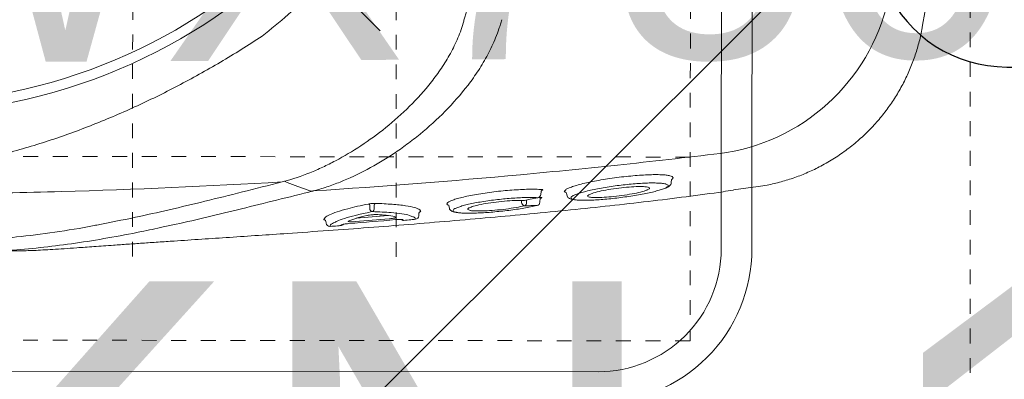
# Model space of a CAD drawing. Header units: inches. Extents: x 704 to 259546, y -107711 to 151004.
# Tile 55 of 256: x 127369.15 to 127375.8, y 20818.58 to 20821.01. Entities that reach past the tile are written whole.
import ezdxf
from ezdxf.enums import TextEntityAlignment as Align

# ---------------------------------------------------------------- set-up
doc = ezdxf.new("R2010")
doc.units = ezdxf.units.IN
doc.header["$MEASUREMENT"] = 0
doc.linetypes.add('11aa1PB-bd$0$11aa1PB-af$0$TRATTEGGIATA', pattern=[0.75, 0.5, -0.25])
doc.linetypes.add('HIDDEN2', pattern=[0.1875, 0.125, -0.0625])
for name, color, linetype, lineweight in [('EQUIP DIM', 8, 'Continuous', 0), ('EQUIPMENT', 3, 'Continuous', 25), ('FLOOR RAISE', 4, 'Continuous', 5), ('PP-Waste Pipe', 3, 'Continuous', 25)]:
    doc.layers.add(name, color=color, linetype=linetype, lineweight=lineweight)
doc.layers.add('FAINTEQUIP', color=7, linetype='Continuous', lineweight=0, true_color=0x4a4747)
doc.layers.add('PP BALL VALVE', color=7, linetype='Continuous')
doc.styles.add('Arial', font='GOTHIC.TTF')
doc.styles.get("Standard").update_dxf_attribs({"font": 'arial.ttf', "height": 6})

# ---------------------------------------------------------------- blocks, each defined once
blk = doc.blocks.new('SINK 510')
at = {"layer": 'EQUIPMENT', "color": 8, "lineweight": 0}
blk.add_line((168040.88, 33385.62), (168174.05, 33252.46), dxfattribs=at)
at = {"layer": 'EQUIPMENT', "color": 8, "lineweight": 13}
blk.add_lwpolyline([(168421.34, 32955.56), (167970.55, 32955.56, -0.414214), (167920.96, 33005.15), (167920.96, 33455.95, -0.414214), (167970.55, 33505.54), (168421.34, 33505.54, -0.414214), (168470.96, 33455.93), (168470.96, 33005.18, -0.414214)], format="xyb", close=True, dxfattribs=at)
at = {"layer": 'EQUIPMENT', "color": 8, "lineweight": 0}
blk.add_lwpolyline([(168421.34, 32965.48), (167970.55, 32965.48, -0.414214), (167930.88, 33005.15), (167930.88, 33455.95, -0.414214), (167970.55, 33495.62), (168421.34, 33495.62, -0.414214), (168461.03, 33455.93), (168461.03, 33005.18, -0.414214)], format="xyb", close=True, dxfattribs=at)
at = {"layer": 'EQUIPMENT', "color": 8, "linetype": 'HIDDEN2', "lineweight": 0}
blk.add_lwpolyline([(167940.88, 33485.62), (167940.88, 32975.48), (168451.03, 32975.48), (168451.03, 33485.62)], close=True, dxfattribs=at)
for points in [[(168000.21, 33485.62), (168000.21, 32975.48)], [(167967.91, 33390.81), (168421.34, 33390.81)], [(167967.91, 33305.81), (168421.34, 33305.81)]]:
    blk.add_lwpolyline(points, dxfattribs=at)
blk = doc.blocks.new('A$C1D4F2A26')
at = {"layer": 'EQUIPMENT', "color": 8, "xscale": -0.5315173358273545, "yscale": 0.5315173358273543, "zscale": 0.5315173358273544, "rotation": 269.9481347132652}
blk.add_blockref('SINK 510', (-17454.88, -94271.39, -5.64), dxfattribs=at)
at = {"layer": 'EQUIP DIM', "color": 8, "ltscale": 50, "style": 'Arial'}
blk.add_text('KN-12', height=75.583, rotation=0.0006, dxfattribs=at).set_placement((423.48, -5051.61, -14.35), align=Align.MIDDLE_CENTER)
at = {"layer": 'EQUIP DIM', "color": 8, "insert": (737.13, -4653.72, -5.64), "char_height": 45, "width": 701.7323, "attachment_point": 3, "rotation": 0.3228}
blk.add_mtext('{\\H1.2222x;\\C256;Sink with veg prep table with undershelf\\P\\H0.81818x;(450WX750DX850H)}', dxfattribs=at)
blk = doc.blocks.new('GF')
at = {"layer": 'EQUIPMENT', "color": 8, "xscale": 0.03937002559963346, "yscale": 0.03937002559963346, "zscale": 0.03937002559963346}
blk.add_blockref('A$C1D4F2A26', (127356.9784, 21016.6351), dxfattribs=at)
blk = doc.blocks.new('GREASE TRAP')
at = {"linetype": 'Continuous', "lineweight": 0}
for p, q in [((37.52, -281.56), (37.91, -281.79)), ((37.21, -281.94), (36.85, -281.97)), ((37.78, -287.71), (38.3, -293.72)), ((38.2, -299.54), (38.74, -299.58)), ((40.22, -305.24), (39.85, -305.3)), ((40.2, -321.96), (40.19, -321.88)), ((40.8, -322.49), (41.58, -322.56)), ((41.68, -322.12), (41.67, -322.05)), ((41.73, -322.28), (41.74, -322.49)), ((42.28, -322.67), (42.86, -322.73)), ((42.59, -327.53), (42.24, -327.58)), ((42.59, -327.53), (42.74, -327.27)), ((44.53, -347.39), (45.14, -347.45)), ((45.46, -347.75), (45.32, -347.66)), ((45.69, -347.58), (45.46, -347.75)), ((43.17, -359.16), (43.81, -363.85)), ((43.83, -363.85), (43.83, -363.84)), ((74.01, -394.88), (74.01, -394.89))]:
    blk.add_line(p, q, dxfattribs=at)
at = {"linetype": 'Continuous', "lineweight": 0, "flags": 128}
for points in [[(43.11, -278.6), (43.82, -276.61), (44.55, -274.6)], [(43.11, -278.61), (43.11, -278.61), (43.11, -278.61)], [(39.67, -290.25), (39.89, -290.25), (40.17, -290.25)], [(40.28, -291.11), (39.89, -291.12), (39.67, -291.12)]]:
    blk.add_lwpolyline(points, dxfattribs=at)
at = {"linetype": 'Continuous', "lineweight": 0}
for radius in [106.93, 105]:
    blk.add_circle((164.57, -201.17), radius, dxfattribs=at)
for centre, radius, start, end in [((37.17, -281.59), 0.349, 275.582, 4.5294), ((36.92, -282.67), 0.698, 95.592, 184.5759), ((37.07, -284.73), 0.693, 183.9551, 230.4539), ((39.71, -290.95), 0.701, 93.4646, 162.6272), ((39.64, -290.45), 0.67, 206.0728, 272.6459), ((40.15, -289.9), 0.351, 273.4953, 342.458), ((40.29, -291.45), 0.335, 26.2559, 92.6307), ((38.07, -296.6), 0.695, 138.5715, 185.5562), ((38.27, -298.84), 0.697, 184.9441, 265.2806), ((38.7, -299.93), 0.348, 4.9814, 85.2938), ((40.84, -319.68), 0.693, 95.0614, 172.8612), ((40.73, -319.32), 0.647, 205.7688, 274.5123), ((40.88, -321.8), 0.7, 193.735, 263.3134), ((42.36, -321.97), 0.7, 192.4476, 263.3681), ((87.46, -351.66), 37.74, 189.4624, 259.3316)]:
    blk.add_arc(centre, radius, start, end, dxfattribs=at)
for points, knots in [([(44.68, -273.64), (43.85, -259.72), (43.24, -245.79), (42.65, -224.84), (42.5, -217.85), (42.31, -203.86), (42.27, -196.86), (42.31, -175.88), (42.54, -161.92), (43.44, -134.03), (44.1, -120.11), (44.97, -106.22)], [0, 0, 0, 0, 0.25, 0.25, 0.375, 0.375, 0.5, 0.5, 0.75, 0.75, 1, 1, 1, 1]), ([(36.12, -251.14), (35.82, -249.73), (35.04, -246.12), (34.01, -240.6), (33.01, -234.46), (32.25, -228.5), (31.71, -222.66), (31.45, -217.79), (31.36, -213.94), (31.35, -210.92), (31.38, -207.57), (31.44, -203.91), (31.52, -199.89), (31.6, -195.74), (31.66, -191.37), (31.72, -186.77), (31.77, -181.78), (31.8, -176.62), (31.82, -171.62), (31.82, -167.42), (31.83, -163.9), (31.84, -160.97), (31.86, -158.21), (31.9, -155.19), (31.96, -152.05), (32.07, -148.87), (32.23, -146), (32.51, -142.49), (32.99, -138.34), (33.81, -133.17), (34.87, -127.68), (35.87, -123.26), (36.6, -120.74), (36.81, -119.99)], [0, 0, 0, 0, 0.033599, 0.086704, 0.14001, 0.193319, 0.246393, 0.299468, 0.326258, 0.353125, 0.379834, 0.406408, 0.428618, 0.451478, 0.47167, 0.492329, 0.516002, 0.540379, 0.564065, 0.588402, 0.605742, 0.623087, 0.640895, 0.658706, 0.685242, 0.711788, 0.738802, 0.765824, 0.81871, 0.871587, 0.924587, 0.977588, 1, 1, 1, 1]), ([(72.34, -269.85), (70.61, -267.24), (68.96, -264.61), (65.82, -259.3), (64.32, -256.62), (61.49, -251.21), (60.15, -248.47), (57.62, -242.94), (56.44, -240.15), (54.22, -234.5), (53.2, -231.66), (51.81, -227.36), (51.37, -225.92), (50.53, -223.03), (50.13, -221.58), (49.4, -218.65), (49.06, -217.18), (48.44, -214.2), (48.16, -212.7), (47.7, -209.68), (47.51, -208.16), (47.31, -205.86), (47.25, -205.08), (47.2, -203.91), (47.18, -203.52), (47.16, -202.74), (47.15, -202.34), (47.14, -200.37), (47.2, -198.82), (47.43, -195.74), (47.6, -194.22), (48.02, -191.2), (48.28, -189.7), (48.86, -186.72), (49.18, -185.24), (49.87, -182.31), (50.25, -180.86), (51.04, -177.97), (51.46, -176.54), (52.79, -172.25), (53.76, -169.41), (56.92, -160.97), (59.36, -155.42), (63.53, -147.17), (65, -144.45), (68.08, -139.08), (69.69, -136.42), (71.38, -133.8)], [0, 0, 0, 0, 0.0625, 0.0625, 0.125, 0.125, 0.1875, 0.1875, 0.25, 0.25, 0.3125, 0.3125, 0.34375, 0.34375, 0.375, 0.375, 0.40625, 0.40625, 0.4375, 0.4375, 0.46875, 0.46875, 0.484375, 0.484375, 0.492188, 0.492188, 0.5, 0.5, 0.53125, 0.53125, 0.5625, 0.5625, 0.59375, 0.59375, 0.625, 0.625, 0.65625, 0.65625, 0.6875, 0.6875, 0.75, 0.75, 0.875, 0.875, 0.9375, 0.9375, 1, 1, 1, 1]), ([(33.39, -207.44), (33.39, -208.26), (33.4, -210.01), (33.54, -215.18), (34, -222.04), (35.11, -230.54), (35.9, -235.6), (36.46, -238.37), (36.49, -238.54)], [0, 0, 0, 0, 0.076639, 0.163762, 0.518013, 0.751525, 0.985081, 1, 1, 1, 1]), ([(31.65, -221.2), (31.63, -221.4), (31.58, -222.11), (31.58, -223.77), (31.64, -226.08), (31.75, -228.28), (31.86, -230.18), (32, -232.31), (32.18, -234.87), (32.4, -237.95), (32.64, -241.24), (32.85, -244.37), (33.05, -247.2), (33.25, -250.14), (33.5, -253.87), (33.8, -258.4), (34.15, -263.74), (34.52, -269.17), (34.94, -275.4), (35.44, -282.37), (36, -290.05), (36.61, -297.75), (37.24, -305.44), (37.91, -313.1), (38.61, -320.73), (39.35, -328.31), (40.14, -335.79), (40.97, -343.12), (41.86, -350.26), (42.57, -355.64), (43.01, -358.51), (43.11, -359.17)], [0, 0, 0, 0, 0.00345, 0.046619, 0.089766, 0.112425, 0.13508, 0.158154, 0.181221, 0.209069, 0.237397, 0.25624, 0.275086, 0.294404, 0.313726, 0.346115, 0.37852, 0.411676, 0.44484, 0.491581, 0.538367, 0.585123, 0.633242, 0.681401, 0.729516, 0.779903, 0.830337, 0.880732, 0.93264, 0.98459, 1, 1, 1, 1]), ([(36.49, -238.54), (36.96, -240.95), (37.82, -245.38), (39.37, -252.22), (40.98, -258.96), (42.74, -266.03), (44.03, -271.1), (44.68, -273.64)], [0, 0, 0, 0, 0.229395, 0.422012, 0.614832, 0.807537, 1, 1, 1, 1]), ([(42.97, -279.6), (42.38, -277.25), (41.2, -272.54), (39.55, -265.9), (38.02, -259.58), (36.87, -254.66), (36.29, -251.94), (36.12, -251.14)], [0, 0, 0, 0, 0.225239, 0.450475, 0.677754, 0.905051, 1, 1, 1, 1]), ([(160.37, -314.58), (158, -314.46), (155.88, -314.32), (152.69, -314.03), (151.63, -313.92), (149.51, -313.66), (148.45, -313.52), (143.19, -312.75), (139.05, -311.91), (130.89, -309.8), (126.87, -308.53), (120.94, -306.29), (118.98, -305.49), (116.06, -304.2), (115.09, -303.76), (113.16, -302.85), (112.21, -302.38), (107.46, -299.97), (103.8, -297.85), (96.75, -293.24), (93.36, -290.76), (88.47, -286.74), (86.88, -285.36), (84.54, -283.21), (83.76, -282.48), (82.24, -281), (81.48, -280.25), (77.76, -276.43), (74.96, -273.22), (72.34, -269.85)], [0, 0, 0, 0, 0.0625, 0.0625, 0.09375, 0.09375, 0.125, 0.125, 0.25, 0.25, 0.375, 0.375, 0.4375, 0.4375, 0.46875, 0.46875, 0.5, 0.5, 0.625, 0.625, 0.75, 0.75, 0.8125, 0.8125, 0.84375, 0.84375, 0.875, 0.875, 1, 1, 1, 1]), ([(44.79, -274.08), (45.22, -275.68), (45.76, -277.29), (46.74, -279.72), (47.09, -280.53), (47.85, -282.16), (48.25, -282.96), (49.53, -285.38), (50.48, -286.98), (52.58, -290.16), (53.72, -291.74), (56.23, -294.85), (57.57, -296.36), (60.45, -299.25), (61.98, -300.64), (64.48, -302.59), (65.34, -303.22), (66.7, -304.13), (67.16, -304.42), (68.09, -304.99), (68.56, -305.26), (70, -306.05), (70.99, -306.53), (73.03, -307.39), (74.09, -307.76), (75.18, -308.07)], [0, 0, 0, 0, 0.125, 0.125, 0.1875, 0.1875, 0.25, 0.25, 0.375, 0.375, 0.5, 0.5, 0.625, 0.625, 0.75, 0.75, 0.8125, 0.8125, 0.84375, 0.84375, 0.875, 0.875, 0.9375, 0.9375, 1, 1, 1, 1]), ([(42.96, -279.55), (42.95, -279.48), (42.94, -279.4), (42.93, -279.23), (42.93, -279.15), (42.96, -278.98), (42.98, -278.9), (43.03, -278.75), (43.07, -278.68), (43.11, -278.61)], [0, 0, 0, 0, 0.25, 0.25, 0.5, 0.5, 0.75, 0.75, 1, 1, 1, 1]), ([(42.96, -279.55), (42.96, -279.55), (42.97, -279.56), (42.97, -279.57), (42.97, -279.58), (42.97, -279.59), (42.97, -279.6)], [0, 0, 0, 0, 0.000033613, 0.000033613, 0.000033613, 0.0000984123, 0.0000984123, 0.0000984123, 0.0000984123]), ([(75.44, -315.25), (75.15, -315.17), (74.86, -315.09), (74.28, -314.92), (73.99, -314.82), (73.14, -314.54), (72.58, -314.33), (70.93, -313.67), (69.87, -313.17), (67.81, -312.07), (66.81, -311.48), (64.87, -310.22), (63.94, -309.56), (61.26, -307.51), (59.61, -306.05), (56.52, -303.01), (55.08, -301.42), (53.4, -299.37), (53.07, -298.96), (52.43, -298.13), (52.12, -297.72), (51.2, -296.47), (50.61, -295.64), (48.94, -293.13), (47.94, -291.45), (46.14, -288.06), (45.34, -286.36), (44.31, -283.8), (44, -282.95), (43.43, -281.24), (43.18, -280.39), (42.96, -279.55)], [0, 0, 0, 0, 0.015625, 0.015625, 0.03125, 0.03125, 0.0625, 0.0625, 0.125, 0.125, 0.1875, 0.1875, 0.25, 0.25, 0.375, 0.375, 0.5, 0.5, 0.53125, 0.53125, 0.5625, 0.5625, 0.625, 0.625, 0.75, 0.75, 0.875, 0.875, 0.9375, 0.9375, 1, 1, 1, 1]), ([(50.23, -357.87), (49.43, -351.38), (48.69, -344.89), (47.29, -331.88), (46.64, -325.36), (44.82, -305.8), (43.81, -292.72), (42.97, -279.6)], [0, 0, 0, 0, 0.25, 0.25, 0.5, 0.5, 1, 1, 1, 1]), ([(37.47, -281.77), (37.47, -281.76), (37.47, -281.74), (37.47, -281.73), (37.48, -281.69), (37.49, -281.59), (37.51, -281.57), (37.52, -281.56)], [-0.134772, -0.134772, -0.134772, -0.134772, 0, 0, 0, 0.374519, 1, 1, 1, 1]), ([(36.98, -283.57), (36.92, -283.44), (36.75, -283.06), (36.49, -282.8), (36.31, -282.75), (36.22, -282.72)], [0, 0, 0, 0, 0.205685, 0.600472, 1, 1, 1, 1]), ([(36.22, -282.72), (36.26, -283.19), (36.29, -283.65), (36.33, -284.12), (36.35, -284.34), (36.37, -284.56), (36.38, -284.78)], [0, 0, 0, 0, 0.002, 0.002, 0.002, 0.002950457, 0.002950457, 0.002950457, 0.002950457]), ([(37.91, -281.79), (37.92, -281.8), (38.07, -281.88), (38.43, -282.59), (38.98, -283.97), (39.53, -285.84), (40.04, -287.88), (40.34, -289.3), (40.48, -290.01)], [0, 0, 0, 0, 0.014248, 0.225084, 0.445739, 0.672661, 0.835112, 1, 1, 1, 1]), ([(36.52, -284.91), (36.54, -284.93), (36.56, -284.99), (36.6, -285.11), (36.61, -285.16), (36.63, -285.26), (36.64, -285.32), (36.68, -285.51), (36.7, -285.66), (36.74, -285.97), (36.75, -286.14), (36.77, -286.31)], [0, 0, 0, 0, 0.25, 0.25, 0.375, 0.375, 0.5, 0.5, 0.75, 0.75, 1, 1, 1, 1]), ([(39.04, -290.74), (38.85, -289.85), (38.47, -288.04), (37.89, -285.9), (37.38, -284.34), (37.09, -283.79), (36.98, -283.57)], [0, 0, 0, 0, 0.266556, 0.54057, 0.811878, 1, 1, 1, 1]), ([(37.13, -287.54), (37.12, -287.43), (37.12, -287.32), (37.1, -287.11), (37.1, -287), (37.1, -286.81), (37.1, -286.72), (37.1, -286.55), (37.1, -286.47), (37.12, -286.28), (37.14, -286.2), (37.17, -286.15), (37.19, -286.15), (37.21, -286.16), (37.23, -286.18), (37.24, -286.22)], [0, 0, 0, 0, 0.125, 0.125, 0.25, 0.25, 0.375, 0.375, 0.5, 0.5, 0.75, 0.75, 0.875, 0.875, 1, 1, 1, 1]), ([(37.24, -286.22), (37.33, -286.39), (37.41, -286.59), (37.58, -287.07), (37.67, -287.34), (37.94, -288.22), (38.12, -288.92), (38.3, -289.73)], [0, 0, 0, 0, 0.25, 0.25, 0.5, 0.5, 1, 1, 1, 1]), ([(38.18, -298.09), (38.22, -297.99), (38.39, -297.62), (38.62, -296.37), (38.83, -294.59), (38.97, -292.66), (39.02, -291.39), (39.04, -290.74)], [0, 0, 0, 0, 0.101558, 0.36428, 0.634712, 0.816091, 1, 1, 1, 1]), ([(38.3, -289.73), (38.31, -289.8), (38.33, -289.87), (38.36, -290.03), (38.37, -290.11), (38.4, -290.37), (38.43, -290.56), (38.45, -290.84), (38.46, -290.94), (38.47, -291.13), (38.47, -291.22), (38.47, -291.39), (38.48, -291.47), (38.47, -291.63), (38.47, -291.7), (38.47, -291.77)], [0, 0, 0, 0, 0.125, 0.125, 0.25, 0.25, 0.5, 0.5, 0.625, 0.625, 0.75, 0.75, 0.875, 0.875, 1, 1, 1, 1]), ([(40.48, -290.01), (40.5, -290.1), (40.52, -290.2), (40.55, -290.42), (40.56, -290.53), (40.58, -290.77), (40.59, -290.88), (40.6, -291.11), (40.6, -291.21), (40.6, -291.3)], [0, 0, 0, 0, 0.25, 0.25, 0.5, 0.5, 0.75, 0.75, 1, 1, 1, 1]), ([(38.47, -291.77), (38.44, -292.16), (38.42, -292.53), (38.36, -293.22), (38.32, -293.54), (38.2, -294.4), (38.11, -294.86), (38.01, -295.21)], [0, 0, 0, 0, 0.25, 0.25, 0.5, 0.5, 1, 1, 1, 1]), ([(40.6, -291.3), (40.56, -292.47), (40.5, -293.53), (40.39, -294.97), (40.35, -295.42), (40.28, -296.05), (40.26, -296.26), (40.21, -296.65), (40.19, -296.84), (40.05, -297.74), (39.93, -298.33), (39.77, -298.9), (39.73, -299.01), (39.66, -299.2), (39.63, -299.29), (39.52, -299.53), (39.45, -299.65), (39.37, -299.74)], [0, 0, 0, 0, 0.25, 0.25, 0.375, 0.375, 0.4375, 0.4375, 0.5, 0.5, 0.75, 0.75, 0.8125, 0.8125, 0.875, 0.875, 1, 1, 1, 1]), ([(38.01, -295.21), (37.99, -295.27), (37.96, -295.29), (37.92, -295.25), (37.91, -295.22), (37.87, -295.14), (37.86, -295.09), (37.83, -294.96), (37.81, -294.89), (37.78, -294.73), (37.76, -294.64), (37.73, -294.45), (37.72, -294.34), (37.7, -294.13), (37.68, -294.03), (37.67, -293.91)], [0, 0, 0, 0, 0.25, 0.25, 0.375, 0.375, 0.5, 0.5, 0.625, 0.625, 0.75, 0.75, 0.875, 0.875, 1, 1, 1, 1]), ([(37.51, -295.16), (37.52, -295.33), (37.53, -295.49), (37.54, -295.73), (37.54, -295.8), (37.55, -295.95), (37.55, -296.01), (37.55, -296.14), (37.54, -296.2), (37.54, -296.3), (37.54, -296.35), (37.52, -296.47), (37.51, -296.52), (37.49, -296.54)], [0, 0, 0, 0, 0.25, 0.25, 0.375, 0.375, 0.5, 0.5, 0.625, 0.625, 0.75, 0.75, 1, 1, 1, 1]), ([(37.38, -296.66), (37.42, -297.13), (37.46, -297.59), (37.5, -298.06), (37.53, -298.34), (37.55, -298.62), (37.58, -298.91)], [0, 0, 0, 0, 0.002, 0.002, 0.002, 0.003216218, 0.003216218, 0.003216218, 0.003216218]), ([(37.58, -298.91), (37.71, -298.88), (37.92, -298.84), (38.11, -298.3), (38.18, -298.09)], [0, 0, 0, 0, 0.608975, 1, 1, 1, 1]), ([(39.05, -299.9), (39.04, -299.89), (39.02, -299.88), (39, -299.82), (38.98, -299.74), (38.98, -299.74), (38.98, -299.74), (38.98, -299.74), (38.98, -299.74), (38.98, -299.73), (38.97, -299.72), (38.97, -299.7)], [0, 0, 0, 0, 0.360471, 0.996119, 1, 1, 1, 1, 1, 1, 1.104216, 1.104216, 1.104216, 1.104216]), ([(39.85, -305.3), (39.73, -305.32), (39.47, -305.37), (39.22, -305.63), (39.06, -305.92), (38.96, -306.16), (38.93, -306.37), (38.92, -306.61)], [0, 0, 0, 0, 0.17949, 0.37827, 0.600214, 0.910843, 1, 1, 1, 1]), ([(40.22, -305.24), (40.23, -305.23), (40.26, -305.08), (40.31, -305.04), (40.35, -305)], [0, 0, 0, 0, 0.259715, 1, 1, 1, 1]), ([(40.35, -305), (40.37, -304.96), (40.46, -304.82), (40.56, -304.87), (40.64, -304.91)], [0, 0, 0, 0, 0.2883186, 1, 1, 1, 1]), ([(40.64, -304.91), (40.72, -305), (40.88, -305.16), (41.16, -305.76), (41.44, -306.59), (41.73, -307.68), (42.03, -308.99), (42.3, -310.47), (42.56, -312.08), (42.79, -313.78), (42.98, -315.5), (43.12, -317.21), (43.23, -318.84), (43.28, -320.35), (43.28, -321.71), (43.25, -322.45), (43.23, -322.82)], [0, 0, 0, 0, 0.071618, 0.142753, 0.213878, 0.286427, 0.35898, 0.431664, 0.504338, 0.576108, 0.647879, 0.719404, 0.790924, 0.860781, 0.930635, 1, 1, 1, 1]), ([(38.91, -306.65), (38.9, -306.69), (38.84, -306.88), (38.78, -307.46), (38.73, -308.38), (38.73, -309.5), (38.77, -310.78), (38.84, -312.15), (38.95, -313.61), (39.1, -315.11), (39.27, -316.62), (39.47, -318.08), (39.69, -319.47), (39.93, -320.77), (40.1, -321.5), (40.19, -321.88)], [0, 0, 0, 0, 0.020975, 0.103092, 0.183625, 0.266595, 0.345335, 0.426326, 0.505338, 0.586596, 0.666706, 0.749125, 0.829586, 0.912317, 1, 1, 1, 1]), ([(39.69, -306.6), (39.66, -306.53), (39.55, -306.27), (39.37, -306.06), (39.17, -306.02), (39.01, -306.22), (38.94, -306.52), (38.91, -306.65)], [0, 0, 0, 0, 0.090668, 0.336678, 0.578374, 0.827655, 1, 1, 1, 1]), ([(41.67, -322.05), (41.69, -321.72), (41.72, -321.05), (41.71, -319.83), (41.66, -318.49), (41.57, -317.06), (41.44, -315.56), (41.28, -314.07), (41.08, -312.58), (40.86, -311.16), (40.62, -309.85), (40.36, -308.68), (40.1, -307.69), (39.87, -306.98), (39.74, -306.71), (39.69, -306.6)], [0, 0, 0, 0, 0.077175, 0.156582, 0.233739, 0.313124, 0.390191, 0.469435, 0.547696, 0.628206, 0.706882, 0.787758, 0.867927, 0.950446, 1, 1, 1, 1]), ([(40.15, -319.6), (40.03, -319.09), (39.81, -318.08), (39.51, -316.05), (39.29, -313.96), (39.16, -311.97), (39.15, -310.39), (39.19, -309.48), (39.26, -309.32), (39.27, -309.3)], [0, 0, 0, 0, 0.171047, 0.337716, 0.501919, 0.665785, 0.826587, 0.987812, 1, 1, 1, 1]), ([(39.27, -309.3), (39.32, -309.13), (39.44, -308.75), (39.63, -308.8), (39.75, -309.13), (39.77, -309.17)], [0, 0, 0, 0, 0.442836, 0.93482, 1, 1, 1, 1]), ([(39.77, -309.17), (39.86, -309.38), (40.06, -309.84), (40.4, -311.29), (40.73, -313.16), (40.98, -315.25), (41.13, -317.28), (41.17, -318.73), (41.14, -319.38), (41.14, -319.58)], [0, 0, 0, 0, 0.13658, 0.298557, 0.459137, 0.618553, 0.777567, 0.932744, 1, 1, 1, 1]), ([(75.33, -308.11), (78.62, -309.02), (81.92, -309.9), (88.54, -311.58), (91.86, -312.38), (101.87, -314.66), (108.59, -316.02), (118.75, -317.74), (122.15, -318.26), (128.96, -319.2), (132.38, -319.6), (142.66, -320.65), (149.53, -321.1), (156.42, -321.28)], [0, 0, 0, 0, 0.125, 0.125, 0.25, 0.25, 0.5, 0.5, 0.625, 0.625, 0.75, 0.75, 1, 1, 1, 1]), ([(40.78, -318.99), (40.85, -318.99), (40.92, -318.99), (41, -318.99), (41.07, -318.99), (41.14, -318.99), (41.15, -318.98)], [0.0009424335, 0.0009424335, 0.0009424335, 0.0009424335, 0.0012598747, 0.0012598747, 0.0012598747, 0.0015659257, 0.0015659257, 0.0015659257, 0.0015659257]), ([(40.19, -321.88), (40.18, -321.51), (40.17, -321.15), (40.17, -320.79), (40.16, -320.39), (40.15, -319.99), (40.15, -319.6)], [0, 0, 0, 0, 0.002000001, 0.002000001, 0.002000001, 0.004185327, 0.004185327, 0.004185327, 0.004185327]), ([(41.22, -319.95), (41.15, -319.96), (41, -319.96), (40.86, -319.96), (40.78, -319.96)], [0, 0, 0, 0, 0.492258, 1, 1, 1, 1]), ([(41.14, -319.58), (41.21, -319.94), (41.29, -320.3), (41.37, -320.66), (41.47, -321.13), (41.57, -321.59), (41.67, -322.05)], [0, 0, 0, 0, 0.002000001, 0.002000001, 0.002000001, 0.004555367, 0.004555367, 0.004555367, 0.004555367]), ([(41.74, -322.49), (41.74, -322.6), (41.74, -322.69), (41.72, -322.82), (41.71, -322.86), (41.69, -322.87), (41.68, -322.87), (41.66, -322.85), (41.65, -322.84), (41.63, -322.8), (41.62, -322.77), (41.6, -322.7), (41.59, -322.66), (41.58, -322.56)], [0, 0, 0, 0, 0.25, 0.25, 0.5, 0.5, 0.625, 0.625, 0.75, 0.75, 0.875, 0.875, 1, 1, 1, 1]), ([(42.86, -322.74), (42.88, -322.74), (42.94, -322.75), (43.01, -322.79), (43.06, -322.83), (43.08, -322.86), (43.08, -322.86), (43.08, -322.86)], [0, 0, 0, 0, 0.182746, 0.439819, 0.656767, 0.84565, 1, 1, 1, 1]), ([(43.23, -322.82), (43.23, -322.86), (43.22, -322.96), (43.19, -323.06), (43.14, -323.03), (43.09, -322.96), (43.07, -322.87), (43.07, -322.87)], [0, 0, 0, 0, 0.154961, 0.423114, 0.700286, 0.983621, 1, 1, 1, 1]), ([(42.24, -327.58), (42.1, -327.61), (41.84, -327.67), (41.59, -327.95), (41.44, -328.25), (41.35, -328.49), (41.32, -328.71), (41.29, -329.05)], [0, 0, 0, 0, 0.189682, 0.383118, 0.601033, 0.910563, 1, 1, 1, 1]), ([(42.1, -328.88), (42.08, -328.84), (41.97, -328.58), (41.77, -328.35), (41.55, -328.32), (41.39, -328.57), (41.33, -328.87), (41.31, -328.99)], [0, 0, 0, 0, 0.05833, 0.302284, 0.613601, 0.849253, 1, 1, 1, 1]), ([(42.74, -327.27), (42.75, -327.24), (42.83, -327.09), (42.96, -327.11), (43.08, -327.27), (43.12, -327.32)], [0, 0, 0, 0, 0.164294, 0.743142, 1, 1, 1, 1]), ([(43.12, -327.32), (43.17, -327.36), (43.3, -327.49), (43.55, -328.03), (43.86, -328.87), (44.18, -329.98), (44.5, -331.3), (44.82, -332.81), (45.12, -334.45), (45.38, -336.19), (45.61, -337.95), (45.8, -339.7), (45.94, -341.37), (46.02, -342.92), (46.06, -344.31), (46.04, -345.5), (45.97, -346.46), (45.85, -347.19), (45.74, -347.45), (45.69, -347.58)], [0, 0, 0, 0, 0.033748, 0.0943765, 0.1550059, 0.2164046, 0.2778011, 0.3394988, 0.401186, 0.4625018, 0.5238027, 0.5842501, 0.6446877, 0.7043114, 0.7639324, 0.8229043, 0.8818778, 0.9409376, 1, 1, 1, 1]), ([(41.31, -328.99), (41.29, -329.05), (41.24, -329.28), (41.19, -329.92), (41.17, -330.88), (41.19, -332.04), (41.26, -333.35), (41.37, -334.78), (41.52, -336.28), (41.7, -337.81), (41.92, -339.35), (42.15, -340.84), (42.41, -342.25), (42.68, -343.53), (42.95, -344.65), (43.22, -345.54), (43.41, -346.08), (43.5, -346.24), (43.51, -346.26)], [0, 0, 0, 0, 0.024652, 0.093115, 0.161575, 0.22959, 0.297606, 0.365358, 0.433111, 0.501455, 0.569803, 0.639058, 0.708314, 0.778292, 0.84826, 0.918899, 0.989527, 1, 1, 1, 1]), ([(44.3, -346.16), (44.33, -346.01), (44.4, -345.68), (44.46, -344.88), (44.48, -343.83), (44.46, -342.6), (44.38, -341.24), (44.27, -339.79), (44.11, -338.28), (43.92, -336.74), (43.69, -335.22), (43.44, -333.76), (43.16, -332.4), (42.88, -331.17), (42.59, -330.13), (42.32, -329.34), (42.17, -329.02), (42.1, -328.88)], [0, 0, 0, 0, 0.051259, 0.120283, 0.188472, 0.25666, 0.324296, 0.39193, 0.459615, 0.527293, 0.595995, 0.664696, 0.734631, 0.804571, 0.875351, 0.946131, 1, 1, 1, 1]), ([(43.15, -342.82), (43.13, -342.79), (43.01, -342.58), (42.74, -341.62), (42.39, -340), (42.08, -338.03), (41.85, -336.01), (41.71, -334.16), (41.68, -332.66), (41.76, -332.13), (41.8, -331.86)], [0, 0, 0, 0, 0.025718, 0.168563, 0.309104, 0.450813, 0.590944, 0.727665, 0.867111, 1, 1, 1, 1]), ([(41.8, -331.86), (41.84, -331.76), (41.93, -331.49), (42.09, -331.47), (42.22, -331.78), (42.25, -331.83)], [0, 0, 0, 0, 0.3430891, 0.88625, 1, 1, 1, 1]), ([(42.25, -331.83), (42.33, -331.99), (42.52, -332.37), (42.86, -333.65), (43.22, -335.41), (43.52, -337.42), (43.72, -339.42), (43.81, -341.16), (43.79, -342.41), (43.7, -342.77), (43.66, -342.93)], [0, 0, 0, 0, 0.104326, 0.2390748, 0.3747463, 0.5100267, 0.6439516, 0.7758487, 0.9059011, 1, 1, 1, 1]), ([(43.47, -343.28), (43.44, -343.27), (43.35, -343.25), (43.23, -343), (43.15, -342.82)], [0, 0, 0, 0, 0.292267, 1, 1, 1, 1]), ([(43.66, -342.93), (43.65, -343), (43.61, -343.26), (43.53, -343.27), (43.47, -343.28)], [0, 0, 0, 0, 0.273671, 1, 1, 1, 1]), ([(43.5, -346.24), (43.58, -346.51), (43.69, -346.76), (43.85, -346.98), (44.16, -347.29), (44.41, -347.36), (44.53, -347.39)], [0, 0, 0, 0, 0.040319, 0.556981, 0.79767, 1, 1, 1, 1]), ([(43.51, -346.26), (43.58, -346.4), (43.73, -346.7), (43.87, -346.76), (43.94, -346.79)], [0, 0, 0, 0, 0.460027, 1, 1, 1, 1]), ([(43.94, -346.79), (44, -346.78), (44.13, -346.75), (44.23, -346.49), (44.29, -346.28), (44.3, -346.21), (44.3, -346.16)], [0, 0, 0, 0, 0.435282, 0.87053, 0.887642, 1, 1, 1, 1]), ([(45.32, -347.66), (45.3, -347.66), (45.25, -347.64), (45.18, -347.52), (45.14, -347.45)], [0, 0, 0, 0, 0.362557, 1, 1, 1, 1]), ([(43.81, -363.84), (43.89, -364.42), (44.1, -365.88), (44.67, -368.2), (45.47, -370.78), (46.46, -373.29), (47.68, -375.82), (49.13, -378.32), (50.82, -380.75), (52.66, -383.01), (54.66, -385.1), (56.78, -387), (59.02, -388.72), (61.35, -390.24), (63.76, -391.57), (66.24, -392.7), (68.75, -393.65), (71.31, -394.38), (73.06, -394.8), (73.96, -394.93), (74, -394.94)], [0, 0, 0, 0, 0.037673, 0.095878, 0.154189, 0.212585, 0.271048, 0.33568, 0.39959, 0.46265, 0.524915, 0.586431, 0.647228, 0.707328, 0.766741, 0.825471, 0.883514, 0.940856, 0.997479, 1, 1, 1, 1]), ([(74.01, -394.91), (79.7, -395.93), (86.31, -397.11), (92.97, -397.92), (93.89, -398.04)], [0, 0, 0, 0, 0.861575, 1, 1, 1, 1])]:
    blk.add_open_spline(points, degree=3, knots=knots, dxfattribs=at)
for points in [[(44.79, -274.08), (44.77, -274.26), (44.68, -274.44), (44.55, -274.6)], [(44.68, -273.64), (44.71, -273.79), (44.75, -273.93), (44.79, -274.08)], [(43.11, -278.6), (43.11, -278.6), (43.11, -278.61), (43.11, -278.61)], [(36.38, -284.78), (36.43, -284.81), (36.47, -284.85), (36.52, -284.91)], [(36.77, -286.31), (37, -289.26), (37.25, -292.21), (37.51, -295.16)], [(37.67, -293.91), (37.49, -291.79), (37.31, -289.66), (37.13, -287.54)], [(37.49, -296.54), (37.45, -296.6), (37.41, -296.64), (37.38, -296.66)], [(39.37, -299.74), (39.27, -299.86), (39.16, -299.91), (39.05, -299.9)], [(75.18, -308.07), (75.23, -308.09), (75.28, -308.1), (75.33, -308.11)], [(75.45, -315.26), (75.45, -315.25), (75.44, -315.25), (75.44, -315.25)]]:
    blk.add_open_spline(points, degree=3, dxfattribs=at)
at = {"layer": 'EQUIPMENT'}
blk.add_lwpolyline([(81.13, -388.18, 0.294125), (66.47, -410.94), (66.47, -432.28), (276.22, -432.28), (276.22, -410.94, 0.340822), (257.58, -386.76)], format="xyb", dxfattribs=at)
blk.add_lwpolyline([(81.13, -388.18, 0.294125), (66.47, -410.94), (66.47, -432.28), (276.22, -432.28), (276.22, -410.94, 0.340822), (257.58, -386.76)], format="xyb", dxfattribs=at)
blk.add_lwpolyline([(81.13, -388.18, 0.294125), (66.47, -410.94), (66.47, -432.28), (276.22, -432.28), (276.22, -410.94, 0.340822), (257.58, -386.76)], format="xyb", dxfattribs=at)
blk.add_lwpolyline([(81.13, -388.18, 0.294125), (66.47, -410.94), (66.47, -432.28), (276.22, -432.28), (276.22, -410.94, 0.340822), (257.58, -386.76)], format="xyb", dxfattribs=at)
blk.add_lwpolyline([(81.13, -388.18, 0.294125), (66.47, -410.94), (66.47, -432.28), (276.22, -432.28), (276.22, -410.94, 0.340822), (257.58, -386.76)], format="xyb", dxfattribs=at)
blk.add_lwpolyline([(81.13, -388.18, 0.294125), (66.47, -410.94), (66.47, -432.28), (276.22, -432.28), (276.22, -410.94, 0.340822), (257.58, -386.76)], format="xyb", dxfattribs=at)
blk.add_lwpolyline([(81.13, -388.18, 0.294125), (66.47, -410.94), (66.47, -432.28), (276.22, -432.28), (276.22, -410.94, 0.340822), (257.58, -386.76)], format="xyb", dxfattribs=at)
blk.add_lwpolyline([(81.13, -388.18, 0.294125), (66.47, -410.94), (66.47, -432.28), (276.22, -432.28), (276.22, -410.94, 0.340822), (257.58, -386.76)], format="xyb", dxfattribs=at)
at = {"layer": 'FAINTEQUIP', "color": 4, "linetype": '11aa1PB-bd$0$11aa1PB-af$0$TRATTEGGIATA'}
blk.add_lwpolyline([(0, -404), (0, 0), (337, 0), (337, -404), (0, -404)], dxfattribs=at)

msp = doc.modelspace()

# ---------------------------------------------------------------- hatches: boundary and pattern name
at = {"layer": 'FLOOR RAISE'}
h = msp.add_hatch(dxfattribs=at)
h.set_pattern_fill('ANSI31', color=256, scale=80)
h.set_pattern_definition([(45, (996.19, 0), (-7.0710678, 7.0710678), [])])
h.paths.add_polyline_path([(127356.9784, 20697.6349), (127356.979, 21010.7296), (127506.35, 21010.7296), (127506.35, 20998.6351), (127524.7605, 20998.6347), (127524.7604, 21010.7293), (127620.9784, 21010.7293), (127620.9784, 20697.6351), (127522.85, 20697.6351), (127522.856, 20706.6305), (127507.85, 20706.6305), (127507.85, 20697.6351), (127363.1, 20697.6349)])

# ---------------------------------------------------------------- linework, layer by layer
at = {"layer": 'PP BALL VALVE', "lineweight": 53}
msp.add_circle((130061.4819, 21646.6461), 129357.5882, dxfattribs=at)

# ---------------------------------------------------------------- block references
at = {"lineweight": 53}
msp.add_blockref('GF', (0, 0), dxfattribs=at)
at = {"layer": 'PP-Waste Pipe', "ltscale": 0.25, "xscale": 0.03560830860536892, "yscale": 0.03560830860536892, "zscale": 0.03560830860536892, "rotation": 89.9999999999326}
msp.add_blockref('GREASE TRAP', (127361.1787, 20818.3211, -0.2222), dxfattribs=at)

doc.saveas('drawing.dxf')
